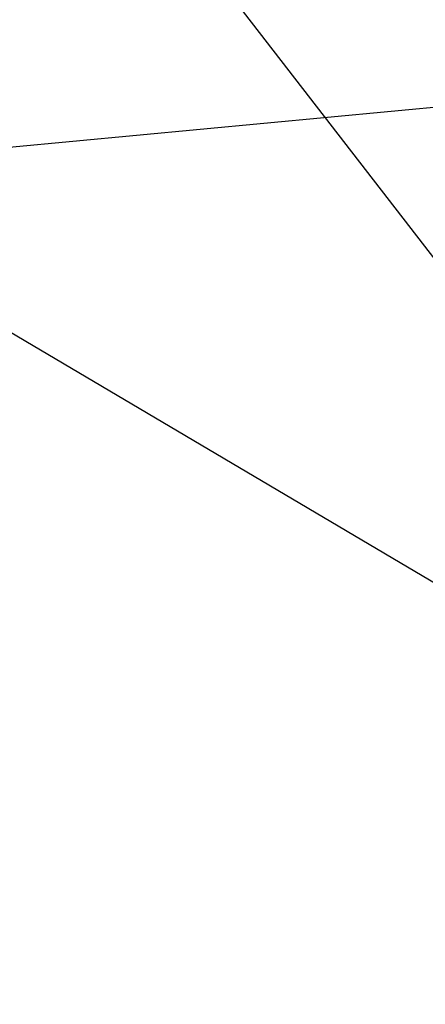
# Model space of a CAD drawing. Header units: metres. Extents: x 135527 to 1530300, y -118103 to -69281.
# Tile 15 of 89: x 151784 to 151866, y -106649 to -106448. Entities that reach past the tile are written whole.
import ezdxf

# ---------------------------------------------------------------- set-up
doc = ezdxf.new("R2010")
doc.units = ezdxf.units.M
doc.header["$LTSCALE"] = 0.1
doc.layers.add('_02-section-thick', color=3, linetype='Continuous')
doc.layers.add('_03-PROJECTION', color=1, linetype='Continuous')

msp = doc.modelspace()

# ---------------------------------------------------------------- hatches: boundary and pattern name
at = {"layer": '_03-PROJECTION'}
h = msp.add_hatch(dxfattribs=at)
h.set_pattern_fill('NET3', color=256, scale=2)
edge = h.paths.add_edge_path()
edge.add_arc((149802.36, -109923), 4142, 52.25795, 69.73133, ccw=False)
edge.add_line((152337.71, -106647.61), (152342.8, -106641.44))
edge.add_arc((149802.36, -109923), 4150, 52.2546, 69.73133)

# ---------------------------------------------------------------- linework, layer by layer
for points in [[(151962.35, -106618.62), (151673.08, -106244.67)], [(151729.39, -106478.94), (152028.02, -106450.78)], [(151729.94, -106481.24), (151962.35, -106618.62)]]:
    msp.add_lwpolyline(points)
at = {"layer": '_02-section-thick'}
msp.add_lwpolyline([(151237.24, -106037.48, -0.07639), (152337.71, -106647.61), (152342.8, -106641.44, 0.076405), (151240.02, -106029.98)], format="xyb", dxfattribs=at)

doc.saveas('drawing.dxf')
